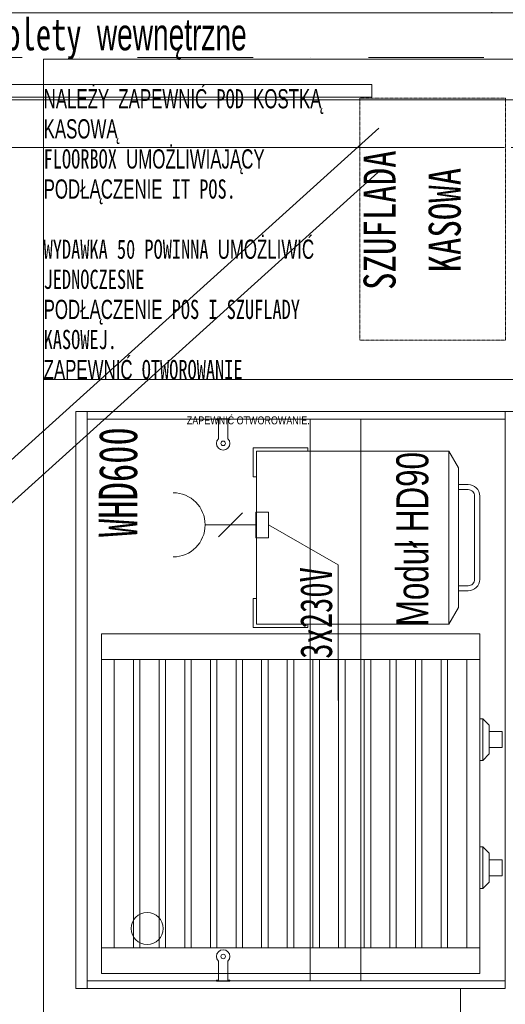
# Model space of a CAD drawing. Header units: centimetres. Extents: x -9388 to 91680, y -1419244 to 50347.
# Tile 86 of 183: x 39323 to 40080, y -703150 to -701614. Entities that reach past the tile are written whole.
import ezdxf
from ezdxf.enums import TextEntityAlignment as Align

# ---------------------------------------------------------------- set-up
doc = ezdxf.new("R2010")
doc.units = ezdxf.units.CM
doc.linetypes.add('HIDDEN2', pattern=[0.1875, 0.125, -0.0625])
doc.linetypes.add('Kropki i Kreski', pattern=[360, 180, -90, 0, -90])
for name, color, linetype in [('! Strefy Powierzchnie', 7, 'Continuous'), ('Okna ArchiCADa', 7, 'Continuous'), ('Osie', 7, 'Continuous')]:
    doc.layers.add(name, color=color, linetype=linetype)
for name, color, linetype, lineweight in [('MEBLE PKN_Nr_pióra__101', 7, 'Continuous', 5), ('Okna ArchiCADa_Nr_pióra__23', 7, 'Continuous', 15), ('Okna ArchiCADa_Nr_pióra__3', 7, 'Continuous', 13), ('Okna ArchiCADa_Nr_pióra__41', 7, 'Continuous', 15), ('Okna ArchiCADa_Nr_pióra__43', 7, 'Continuous', 13), ('Osie_Nr_pióra__1', 7, 'Continuous', 13), ('Osie_Nr_pióra__4', 7, 'Continuous', 13), ('Q_podkład', 8, 'Continuous', 9), ('Strefy_Nr_pióra__1', 7, 'Continuous', 13), ('Strefy_Nr_pióra__101', 7, 'Continuous', 5), ('Wnętrze - umeblowanie_Nr_pióra__101', 7, 'Continuous', 5), ('Wnętrze - umeblowanie_Nr_pióra__7', 7, 'Continuous', 13)]:
    doc.layers.add(name, color=color, linetype=linetype, lineweight=lineweight)
doc.layers.add('Q_uwagi', color=7, linetype='Continuous', lineweight=30, true_color=0xff0101, plot=False)
doc.styles.add('GENERATED_STYLE_2', font='arial.ttf')
doc.styles.add('GENERATED_STYLE_3', font='calibri.ttf')

# ---------------------------------------------------------------- blocks, each defined once
blk = doc.blocks.new('Standardowy znacznik siatki_2')
at = {"layer": 'Osie_Nr_pióra__4', "linetype": 'Kropki i Kreski'}
blk.add_line((1000, 0), (17990.8, 0), dxfattribs=at)
at = {"layer": 'Osie_Nr_pióra__1', "style": 'GENERATED_STYLE_3'}
for tag, p in [('AC_MarkerText_1_0', (-125, 5.7)), ('AC_MarkerText_1_1', (19115.8, 5.7))]:
    blk.add_attdef(tag, text='', height=100, rotation=360, dxfattribs=at).set_placement(p, align=Align.MIDDLE_CENTER)
blk = doc.blocks.new('Witryna sklepowa 19')
at = {"layer": 'Okna ArchiCADa_Nr_pióra__3', "color": 8, "linetype": 'Continuous'}
for p, q in [((-625, 60), (625, 60)), ((-625, 0), (625, 0)), ((-625, 0), (-625, -50)), ((-575, 0), (-625, 0)), ((-575, -50), (-575, 0)), ((575, 0), (575, -50)), ((625, 0), (575, 0)), ((625, -50), (625, 0)), ((-625, -50), (625, -50)), ((-625, -50), (-575, -50)), ((575, -50), (625, -50)), ((-595, -260), (595, -260))]:
    blk.add_line(p, q, dxfattribs=at)
at = {"layer": 'Okna ArchiCADa_Nr_pióra__41', "color": 8, "linetype": 'Continuous'}
for p, q in [((-625, 0), (-625, -50)), ((625, 0), (625, -50))]:
    blk.add_line(p, q, dxfattribs=at)
at = {"layer": 'Okna ArchiCADa_Nr_pióra__43', "color": 8, "linetype": 'Continuous'}
blk.add_line((-575, -10), (575, -10), dxfattribs=at)
blk = doc.blocks.new('Okno potrójne 19')
at = {"layer": 'Okna ArchiCADa_Nr_pióra__23', "color": 8, "linetype": 'Continuous'}
for p, q in [((-315.5, 25), (-265.5, 25)), ((-315.5, -25), (-315.5, 25)), ((-265.5, 25), (-265.5, -25)), ((-265.5, 25), (265.5, 25)), ((265.5, -25), (265.5, 25)), ((265.5, 25), (315.5, 25)), ((315.5, 25), (315.5, -25)), ((-550, 0), (-500, 0)), ((-500, 0), (-500, -50)), ((-340.5, -50), (-340.5, 0)), ((-340.5, 0), (-315.5, 0)), ((-315.5, 0), (-315.5, -25)), ((-265.5, 0), (265.5, 0)), ((315.5, -25), (315.5, 0)), ((315.5, 0), (340.5, 0)), ((340.5, 0), (340.5, -50)), ((500, -50), (500, 0)), ((500, 0), (550, 0)), ((-315.5, -25), (-290.5, -25)), ((-265.5, -25), (-315.5, -25)), ((-290.5, -25), (-290.5, -50)), ((265.5, -25), (-265.5, -25)), ((315.5, -25), (265.5, -25)), ((290.5, -50), (290.5, -25)), ((290.5, -25), (315.5, -25)), ((-500, -50), (-550, -50)), ((-315.5, -50), (-340.5, -50)), ((-290.5, -50), (-315.5, -50)), ((315.5, -50), (290.5, -50)), ((340.5, -50), (315.5, -50)), ((550, -50), (500, -50))]:
    blk.add_line(p, q, dxfattribs=at)
at = {"layer": 'Okna ArchiCADa_Nr_pióra__3', "color": 8, "linetype": 'Continuous'}
for p, q in [((-520, 210), (520, 210)), ((-265.5, 25), (265.5, 25)), ((-500, 0), (-340.5, 0)), ((340.5, 0), (500, 0)), ((-500, -25), (-340.5, -25)), ((340.5, -25), (500, -25)), ((-340.5, -50), (-500, -50)), ((290.5, -50), (-290.5, -50)), ((500, -50), (340.5, -50)), ((-550, -110), (550, -110))]:
    blk.add_line(p, q, dxfattribs=at)
at = {"layer": 'Okna ArchiCADa_Nr_pióra__41', "color": 8, "linetype": 'Continuous'}
for p, q in [((-550, -50), (-550, 0)), ((550, -50), (550, 0))]:
    blk.add_line(p, q, dxfattribs=at)
blk = doc.blocks.new('Witryna sklepowa 19_2')
at = {"layer": 'Okna ArchiCADa_Nr_pióra__3', "color": 8, "linetype": 'Continuous'}
for p, q in [((-550, 60), (550, 60)), ((-550, 0), (550, 0)), ((-550, 0), (-550, -50)), ((-500, 0), (-550, 0)), ((-500, -50), (-500, 0)), ((500, 0), (500, -50)), ((550, 0), (500, 0)), ((550, -50), (550, 0)), ((-550, -50), (550, -50)), ((-550, -50), (-500, -50)), ((500, -50), (550, -50)), ((-520, -260), (520, -260))]:
    blk.add_line(p, q, dxfattribs=at)
at = {"layer": 'Okna ArchiCADa_Nr_pióra__41', "color": 8, "linetype": 'Continuous'}
for p, q in [((-550, 0), (-550, -50)), ((550, 0), (550, -50))]:
    blk.add_line(p, q, dxfattribs=at)
at = {"layer": 'Okna ArchiCADa_Nr_pióra__43', "color": 8, "linetype": 'Continuous'}
blk.add_line((-500, -10), (500, -10), dxfattribs=at)
blk = doc.blocks.new('PAB.01_RZUT PRZYZIEMIA')
at = {"layer": '! Strefy Powierzchnie', "color": 8, "linetype": 'Continuous', "lineweight": 0, "flags": 128}
blk.add_lwpolyline([(35639, -701738.6), (35639, -707859.3), (41389, -707859.3), (41389, -708139.3), (42019, -708139.3), (42019, -701822.8), (41149, -701822.8), (41149, -701738.6)], close=True, dxfattribs=at)
at = {"layer": 'MEBLE PKN_Nr_pióra__101', "color": 8, "linetype": 'Continuous'}
for p, q in [((40079.9, -702224.9), (40079.4, -702224.9)), ((40079.9, -702224.9), (40079.4, -702224.9)), ((39629.4, -702236.1), (39632.4, -702236.1)), ((39629.4, -702237.6), (39629.4, -702236.1)), ((39629.4, -702236.1), (39632.4, -702236.1)), ((39629.4, -702237.6), (39629.4, -702236.1)), ((39632.4, -702237.6), (39629.4, -702237.6)), ((39632.4, -702237.6), (39629.4, -702237.6)), ((39632.4, -702239.1), (39632.4, -702236.1)), ((39632.4, -702236.1), (39647.4, -702236.1)), ((39632.4, -702239.1), (39632.4, -702236.1)), ((39632.4, -702236.1), (39647.4, -702236.1)), ((39632.4, -702267.3), (39632.4, -702239.1)), ((39632.4, -702267.3), (39632.4, -702239.1)), ((39647.4, -702236.1), (39647.4, -702239.1)), ((39647.4, -702236.1), (39650.4, -702236.1)), ((39647.4, -702236.1), (39647.4, -702239.1)), ((39647.4, -702236.1), (39650.4, -702236.1)), ((39650.4, -702237.6), (39647.4, -702237.6)), ((39650.4, -702237.6), (39647.4, -702237.6)), ((39647.4, -702239.1), (39647.4, -702267.3)), ((39647.4, -702239.1), (39647.4, -702267.3)), ((39650.4, -702237.6), (39650.4, -702236.1)), ((39650.4, -702237.6), (39650.4, -702236.1)), ((39632.5, -702420.5), (39670, -702383)), ((39632.5, -702420.5), (39670, -702383)), ((39690.8, -702401.7), (39611.8, -702401.7)), ((39690.8, -702401.7), (39611.8, -702401.7)), ((39449.9, -702611.7), (39449.9, -702571.7)), ((39449.9, -702571.7), (40039.9, -702571.7)), ((39449.9, -702611.7), (39449.9, -702571.7)), ((39449.9, -702571.7), (40039.9, -702571.7)), ((40039.9, -702611.7), (40039.9, -702571.7)), ((40039.9, -702611.7), (40039.9, -702571.7)), ((40039.9, -702611.7), (39449.9, -702611.7)), ((39449.9, -703061.7), (39449.9, -702611.7)), ((40039.9, -702611.7), (39449.9, -702611.7)), ((39449.9, -703061.7), (39449.9, -702611.7)), ((39469.9, -703061.7), (39469.9, -702611.7)), ((39469.9, -703061.7), (39469.9, -702611.7)), ((39499.9, -702611.7), (39499.9, -703061.7)), ((39499.9, -702611.7), (39499.9, -703061.7)), ((39509.9, -703061.7), (39509.9, -702611.7)), ((39509.9, -703061.7), (39509.9, -702611.7)), ((39539.9, -702611.7), (39539.9, -703061.7)), ((39539.9, -702611.7), (39539.9, -703061.7)), ((39549.9, -703061.7), (39549.9, -702611.7)), ((39549.9, -703061.7), (39549.9, -702611.7)), ((39579.9, -702611.7), (39579.9, -703061.7)), ((39579.9, -702611.7), (39579.9, -703061.7)), ((39589.9, -703061.7), (39589.9, -702611.7)), ((39589.9, -703061.7), (39589.9, -702611.7)), ((39619.9, -702611.7), (39619.9, -703061.7)), ((39619.9, -702611.7), (39619.9, -703061.7)), ((39629.9, -703061.7), (39629.9, -702611.7)), ((39629.9, -703061.7), (39629.9, -702611.7)), ((39659.9, -702611.7), (39659.9, -703061.7)), ((39659.9, -702611.7), (39659.9, -703061.7)), ((39669.9, -703061.7), (39669.9, -702611.7)), ((39669.9, -703061.7), (39669.9, -702611.7)), ((39699.9, -702611.7), (39699.9, -703061.7)), ((39699.9, -702611.7), (39699.9, -703061.7)), ((39709.9, -703061.7), (39709.9, -702611.7)), ((39709.9, -703061.7), (39709.9, -702611.7)), ((39739.9, -702611.7), (39739.9, -703061.7)), ((39739.9, -702611.7), (39739.9, -703061.7)), ((39749.9, -703061.7), (39749.9, -702611.7)), ((39749.9, -703061.7), (39749.9, -702611.7)), ((39779.9, -702611.7), (39779.9, -703061.7)), ((39779.9, -702611.7), (39779.9, -703061.7)), ((39789.9, -703061.7), (39789.9, -702611.7)), ((39789.9, -703061.7), (39789.9, -702611.7)), ((39819.9, -702611.7), (39819.9, -703061.7)), ((39819.9, -702611.7), (39819.9, -703061.7)), ((39829.9, -703061.7), (39829.9, -702611.7)), ((39829.9, -703061.7), (39829.9, -702611.7)), ((39859.9, -702611.7), (39859.9, -703061.7)), ((39859.9, -702611.7), (39859.9, -703061.7)), ((39869.9, -703061.7), (39869.9, -702611.7)), ((39869.9, -703061.7), (39869.9, -702611.7)), ((39899.9, -702611.7), (39899.9, -703061.7)), ((39899.9, -702611.7), (39899.9, -703061.7)), ((39909.9, -703061.7), (39909.9, -702611.7)), ((39909.9, -703061.7), (39909.9, -702611.7)), ((39939.9, -702611.7), (39939.9, -703061.7)), ((39939.9, -702611.7), (39939.9, -703061.7)), ((39949.9, -703061.7), (39949.9, -702611.7)), ((39949.9, -703061.7), (39949.9, -702611.7)), ((39979.9, -702611.7), (39979.9, -703061.7)), ((39979.9, -702611.7), (39979.9, -703061.7)), ((39989.9, -703061.7), (39989.9, -702611.7)), ((39989.9, -703061.7), (39989.9, -702611.7)), ((40019.9, -702611.7), (40019.9, -703061.7)), ((40019.9, -702611.7), (40019.9, -703061.7)), ((40039.9, -702611.7), (40039.9, -703061.7)), ((40039.9, -702611.7), (40039.9, -703061.7)), ((40039.9, -703061.7), (39449.9, -703061.7)), ((39449.9, -703061.7), (39449.9, -703101.7)), ((40039.9, -703061.7), (39449.9, -703061.7)), ((39449.9, -703061.7), (39449.9, -703101.7)), ((39499.9, -703061.7), (39469.9, -703061.7)), ((39499.9, -703061.7), (39469.9, -703061.7)), ((39539.9, -703061.7), (39509.9, -703061.7)), ((39539.9, -703061.7), (39509.9, -703061.7)), ((39579.9, -703061.7), (39549.9, -703061.7)), ((39579.9, -703061.7), (39549.9, -703061.7)), ((39619.9, -703061.7), (39589.9, -703061.7)), ((39619.9, -703061.7), (39589.9, -703061.7)), ((39659.9, -703061.7), (39629.9, -703061.7)), ((39659.9, -703061.7), (39629.9, -703061.7)), ((39699.9, -703061.7), (39669.9, -703061.7)), ((39699.9, -703061.7), (39669.9, -703061.7)), ((39739.9, -703061.7), (39709.9, -703061.7)), ((39739.9, -703061.7), (39709.9, -703061.7)), ((39779.9, -703061.7), (39749.9, -703061.7)), ((39779.9, -703061.7), (39749.9, -703061.7)), ((39819.9, -703061.7), (39789.9, -703061.7)), ((39819.9, -703061.7), (39789.9, -703061.7)), ((39859.9, -703061.7), (39829.9, -703061.7)), ((39859.9, -703061.7), (39829.9, -703061.7)), ((39899.9, -703061.7), (39869.9, -703061.7)), ((39899.9, -703061.7), (39869.9, -703061.7)), ((39939.9, -703061.7), (39909.9, -703061.7)), ((39939.9, -703061.7), (39909.9, -703061.7)), ((39979.9, -703061.7), (39949.9, -703061.7)), ((39979.9, -703061.7), (39949.9, -703061.7)), ((40019.9, -703061.7), (39989.9, -703061.7)), ((40019.9, -703061.7), (39989.9, -703061.7)), ((40039.9, -703061.7), (40039.9, -703101.7)), ((40039.9, -703061.7), (40039.9, -703101.7)), ((39632.4, -703110.6), (39632.4, -703082.5)), ((39632.4, -703110.6), (39632.4, -703082.5)), ((39647.4, -703082.5), (39647.4, -703110.6)), ((39647.4, -703082.5), (39647.4, -703110.6)), ((39449.9, -703101.7), (40039.9, -703101.7)), ((39449.9, -703101.7), (40039.9, -703101.7)), ((39629.4, -703112.1), (39632.4, -703112.1)), ((39629.4, -703112.1), (39629.4, -703113.6)), ((39629.4, -703112.1), (39632.4, -703112.1)), ((39629.4, -703112.1), (39629.4, -703113.6)), ((39632.4, -703113.6), (39629.4, -703113.6)), ((39632.4, -703113.6), (39629.4, -703113.6)), ((39632.4, -703113.6), (39632.4, -703110.6)), ((39632.4, -703113.6), (39632.4, -703110.6)), ((39647.4, -703113.6), (39632.4, -703113.6)), ((39647.4, -703113.6), (39632.4, -703113.6)), ((39647.4, -703110.6), (39647.4, -703113.6)), ((39647.4, -703110.6), (39647.4, -703113.6)), ((39647.4, -703112.1), (39650.4, -703112.1)), ((39647.4, -703112.1), (39650.4, -703112.1)), ((39650.4, -703113.6), (39647.4, -703113.6)), ((39650.4, -703113.6), (39647.4, -703113.6)), ((39650.4, -703112.1), (39650.4, -703113.6)), ((39650.4, -703112.1), (39650.4, -703113.6))]:
    blk.add_line(p, q, dxfattribs=at)
at = {"layer": 'MEBLE PKN_Nr_pióra__101', "color": 8, "linetype": 'Continuous', "flags": 128}
for points in [[(39359.9, -702174.9), (39359.9, -701674.9), (40215.9, -701674.9), (40215.9, -702174.9)], [(39359.9, -702174.9), (39359.9, -701674.9), (40215.9, -701674.9), (40215.9, -702174.9)], [(39871.9, -701734.5), (39030.6, -701734.5), (39030.6, -701714.5), (39871.9, -701714.5)], [(39871.9, -701734.5), (39030.6, -701734.5), (39030.6, -701714.5), (39871.9, -701714.5)], [(39359.9, -702174.9), (40215.9, -702174.9), (40215.9, -702224.9), (39409.9, -702224.9), (39409.9, -703124.9), (40009.9, -703124.9), (40009.9, -704074.9), (39709.9, -704074.8), (39709.9, -703174.7), (39359.9, -703174.7)], [(39359.9, -702174.9), (40215.9, -702174.9), (40215.9, -702224.9), (39409.9, -702224.9), (39409.9, -703124.9), (40009.9, -703124.9), (40009.9, -704074.9), (39709.9, -704074.8), (39709.9, -703174.7), (39359.9, -703174.7)], [(39409.9, -703124.9), (39409.9, -702224.9), (40079.9, -702224.9), (40079.9, -703124.9)], [(39409.9, -703124.9), (39409.9, -702224.9), (39427.9, -702224.9), (39427.9, -703124.9)], [(39409.9, -703124.9), (39409.9, -702224.9), (40079.9, -702224.9), (40079.9, -703124.9)], [(39409.9, -703124.9), (39409.9, -702224.9), (39427.9, -702224.9), (39427.9, -703124.9)], [(40079.9, -702236.9), (40079.9, -702224.9), (39427.9, -702224.9), (39427.9, -702236.9)], [(40079.9, -702236.9), (40079.9, -702224.9), (39427.9, -702224.9), (39427.9, -702236.9)], [(39854.8, -703112.9), (39854.8, -702236.9), (39775.8, -702236.9), (39775.8, -703112.9)], [(39854.8, -703112.9), (39854.8, -702236.9), (39775.8, -702236.9), (39775.8, -703112.9)], [(39771.9, -702286.7), (39771.9, -702281.7), (39686.9, -702281.7), (39686.9, -702326.7), (39691.9, -702326.7), (39691.9, -702286.7)], [(39771.9, -702286.7), (39771.9, -702281.7), (39686.9, -702281.7), (39686.9, -702326.7), (39691.9, -702326.7), (39691.9, -702286.7)], [(39691.9, -702556.7), (39691.9, -702286.7), (39991.9, -702286.7), (39991.9, -702556.7)], [(39691.9, -702556.7), (39691.9, -702286.7), (39991.9, -702286.7), (39991.9, -702556.7)], [(39690.8, -702421.7), (39710.8, -702421.7), (39710.8, -702381.7), (39690.8, -702381.7)], [(39690.8, -702421.7), (39710.8, -702421.7), (39710.8, -702381.7), (39690.8, -702381.7)], [(39771.9, -702556.7), (39771.9, -702561.7), (39686.9, -702561.7), (39686.9, -702516.7), (39691.9, -702516.7), (39691.9, -702556.7)], [(39771.9, -702556.7), (39771.9, -702561.7), (39686.9, -702561.7), (39686.9, -702516.7), (39691.9, -702516.7), (39691.9, -702556.7)], [(40039.9, -702769.2), (40039.9, -702704.2), (40044.9, -702704.2), (40044.9, -702769.2)], [(40039.9, -702769.2), (40039.9, -702704.2), (40044.9, -702704.2), (40044.9, -702769.2)], [(40044.9, -702769.2), (40044.9, -702704.2), (40054.9, -702714.2), (40054.9, -702759.2)], [(40044.9, -702769.2), (40044.9, -702704.2), (40054.9, -702714.2), (40054.9, -702759.2)], [(40054.9, -702749.2), (40054.9, -702724.2), (40074.9, -702724.2), (40074.9, -702749.2)], [(40054.9, -702749.2), (40054.9, -702724.2), (40074.9, -702724.2), (40074.9, -702749.2)], [(40039.9, -702969.2), (40039.9, -702904.2), (40044.9, -702904.2), (40044.9, -702969.2)], [(40039.9, -702969.2), (40039.9, -702904.2), (40044.9, -702904.2), (40044.9, -702969.2)], [(40044.9, -702969.2), (40044.9, -702904.2), (40054.9, -702914.2), (40054.9, -702959.2)], [(40044.9, -702969.2), (40044.9, -702904.2), (40054.9, -702914.2), (40054.9, -702959.2)], [(40054.9, -702949.2), (40054.9, -702924.2), (40074.9, -702924.2), (40074.9, -702949.2)], [(40054.9, -702949.2), (40054.9, -702924.2), (40074.9, -702924.2), (40074.9, -702949.2)], [(40079.9, -703112.9), (40079.9, -703124.9), (39427.9, -703124.9), (39427.9, -703112.9)], [(40079.9, -703112.9), (40079.9, -703124.9), (39427.9, -703124.9), (39427.9, -703112.9)]]:
    blk.add_lwpolyline(points, close=True, dxfattribs=at)
for points in [[(39871.9, -701714.5), (39030.6, -701714.5)], [(39871.9, -701714.5), (39030.6, -701714.5)], [(39991.9, -702556.7), (40006.9, -702530.7), (40006.9, -702312.7), (39991.9, -702286.7)], [(39991.9, -702556.7), (40006.9, -702530.7), (40006.9, -702312.7), (39991.9, -702286.7)], [(39710.8, -702401.7), (39819.1, -702464.3), (39819.1, -702675.9)], [(39710.8, -702401.7), (39819.1, -702464.3), (39819.1, -702675.9)]]:
    blk.add_lwpolyline(points, dxfattribs=at)
at = {"layer": 'MEBLE PKN_Nr_pióra__101', "color": 8, "linetype": 'HIDDEN2', "flags": 128}
blk.add_lwpolyline([(39853.2, -701736.2), (39853.2, -702113.3), (40080.1, -702113.3), (40080.1, -701736.2)], close=True, dxfattribs=at)
blk.add_lwpolyline([(39853.2, -701736.2), (39853.2, -702113.3), (40080.1, -702113.3), (40080.1, -701736.2)], close=True, dxfattribs=at)
at = {"layer": 'MEBLE PKN_Nr_pióra__101', "color": 8, "linetype": 'Continuous', "flags": 128}
for points in [[(40006.9, -702338.7), (40021.9, -702338.7, -0.414214), (40039.9, -702356.7), (40039.9, -702486.7, -0.414214), (40021.9, -702504.7), (40006.9, -702504.7)], [(40006.9, -702338.7), (40021.9, -702338.7, -0.414214), (40039.9, -702356.7), (40039.9, -702486.7, -0.414214), (40021.9, -702504.7), (40006.9, -702504.7)], [(40006.9, -702346.7), (40021.9, -702346.7, -0.414214), (40031.9, -702356.7), (40031.9, -702486.7, -0.414214), (40021.9, -702496.7), (40006.9, -702496.7)], [(40006.9, -702346.7), (40021.9, -702346.7, -0.414214), (40031.9, -702356.7), (40031.9, -702486.7, -0.414214), (40021.9, -702496.7), (40006.9, -702496.7)]]:
    blk.add_lwpolyline(points, format="xyb", dxfattribs=at)
at = {"layer": 'MEBLE PKN_Nr_pióra__101', "color": 8, "linetype": 'Continuous'}
for centre, radius in [((39639.9, -702274.6), 3.5), ((39639.9, -702274.6), 3.5), ((39521.4, -703031.4), 25), ((39521.4, -703031.4), 25), ((39639.9, -703075.1), 3.5), ((39639.9, -703075.1), 3.5)]:
    blk.add_circle(centre, radius, dxfattribs=at)
for centre, radius, start, end in [((39639.9, -702274.6), 10.5, 135.5847, 44.4153), ((39639.9, -702274.6), 10.5, 135.5847, 44.4153), ((39561.8, -702401.7), 50, 270, 90), ((39561.8, -702401.7), 50, 270, 90), ((39639.9, -703075.1), 10.5, 315.5847, 224.4153), ((39639.9, -703075.1), 10.5, 315.5847, 224.4153)]:
    blk.add_arc(centre, radius, start, end, dxfattribs=at)
at = {"layer": 'Okna ArchiCADa', "color": 8, "linetype": 'Continuous', "xscale": -1, "zscale": 1000}
for name, p, rotation in [('Witryna sklepowa 19', (39483.7, -701552.8), 0.0001226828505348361), ('Okno potrójne 19', (40609, -701602.8), 180.0001226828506), ('Witryna sklepowa 19_2', (40609, -701552.8), 0.0001226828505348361), ('Witryna sklepowa 19_2', (40609, -701552.8), 0.0001226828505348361)]:
    blk.add_blockref(name, p, dxfattribs=dict(at, rotation=rotation))
at = {"layer": 'Osie', "color": 8, "linetype": 'Continuous', "zscale": 1000, "rotation": 359.999997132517}
blk.add_blockref('Standardowy znacznik siatki_2', (30584.3, -701672.3), dxfattribs=at)
at = {"layer": 'Strefy_Nr_pióra__1', "color": 8, "linetype": 'Continuous', "insert": (39810.6, -702467.7), "char_height": 50, "attachment_point": 9, "rotation": 90, "style": 'GENERATED_STYLE_2'}
blk.add_mtext('\\A1;{\\W0.700000x;\\fMS Gothic|b0|i0|c238|p49;3x230V}', dxfattribs=at)
at = {"layer": 'Strefy_Nr_pióra__101', "color": 8, "linetype": 'Continuous'}
for s, insert, char_height, attachment_point, rotation, style in [('\\A1;{\\W0.700000x;\\fMS Gothic|b0|i0|c238|p49;WHD600}', (39506.8, -702335.1), 60, 8, 90, 'GENERATED_STYLE_2'), ('\\A1;{\\W0.800000x;\\fArial|b0|i0|c238|p38;ZAPEWNIĆ OTWOROWANIE.}', (39774.9, -702245.1), 12.5, 9, 360, 'GENERATED_STYLE_3'), ('\\A1;{\\W0.700000x;\\fArial|b0|i0|c238|p38;Moduł HD90}', (39960.6, -702288.1), 50, 9, 90, 'GENERATED_STYLE_3')]:
    blk.add_mtext(s, dxfattribs=dict(at, insert=insert, char_height=char_height, attachment_point=attachment_point, rotation=rotation, style=style))
at = {"layer": 'Wnętrze - umeblowanie_Nr_pióra__101', "color": 8, "linetype": 'Continuous', "style": 'GENERATED_STYLE_2'}
for s, insert, char_height, width, attachment_point, rotation, line_spacing_factor in [('\\A1;{\\W0.700000x;\\fMS Gothic|b0|i0|c238|p49;NALEŻY ZAPEWNIĆ POD KOSTKĄ KASOWĄ \\P\\fMS Gothic|b0|i0|c238|p49;FLOORBOX UMOŻLIWIAJĄCY PODŁĄCZENIE IT POS.\\P\\fMS Gothic|b0|i0|c238|p49;\\P\\fMS Gothic|b0|i0|c238|p49;WYDAWKA 50 POWINNA UMOŻLIWIĆ JEDNOCZESNE\\P\\fMS Gothic|b0|i0|c238|p49;PODŁĄCZENIE POS I SZUFLADY KASOWEJ.\\P\\fMS Gothic|b0|i0|c238|p49;ZAPEWNIĆ OTWOROWANIE}', (39359.9, -702174.9), 30, 490.863, 7, 360, 0.938806), ('\\A1;{\\W0.800000x;\\fMS Gothic|b0|i0|c238|p49;SZUFLADA \\P\\fMS Gothic|b0|i0|c238|p49;KASOWA}', (40011.2, -701926.3), 50, 274.669, 8, 90, 1.219048)]:
    blk.add_mtext(s, dxfattribs=dict(at, insert=insert, char_height=char_height, width=width, attachment_point=attachment_point, rotation=rotation, line_spacing_factor=line_spacing_factor))
at = {"layer": 'Wnętrze - umeblowanie_Nr_pióra__7', "color": 8, "linetype": 'Continuous', "insert": (39676.6, -701676.4), "char_height": 50, "attachment_point": 9, "rotation": 360, "style": 'GENERATED_STYLE_2'}
blk.add_mtext('\\A1;{\\W0.700000x;\\fMS Gothic|b0|i0|c238|p49;rolety wewnętrzne}', dxfattribs=at)
blk = doc.blocks.new('A$C674EB6B2')
at = {"layer": 'Q_uwagi', "linetype": 'Continuous'}
for p, q in [((-1049.8, -911), (-41, 0)), ((-1049.8, -978.3), (-42.7, -68.9))]:
    blk.add_line(p, q, dxfattribs=at)

msp = doc.modelspace()

# ---------------------------------------------------------------- block references
at = {"layer": 'Q_podkład'}
msp.add_blockref('PAB.01_RZUT PRZYZIEMIA', (0, 0), dxfattribs=at)

# ---------------------------------------------------------------- next in the draw order: block references
at = {"layer": 'Q_uwagi'}
msp.add_blockref('A$C674EB6B2', (39923.8, -701782.8), dxfattribs=at)

doc.saveas('drawing.dxf')
